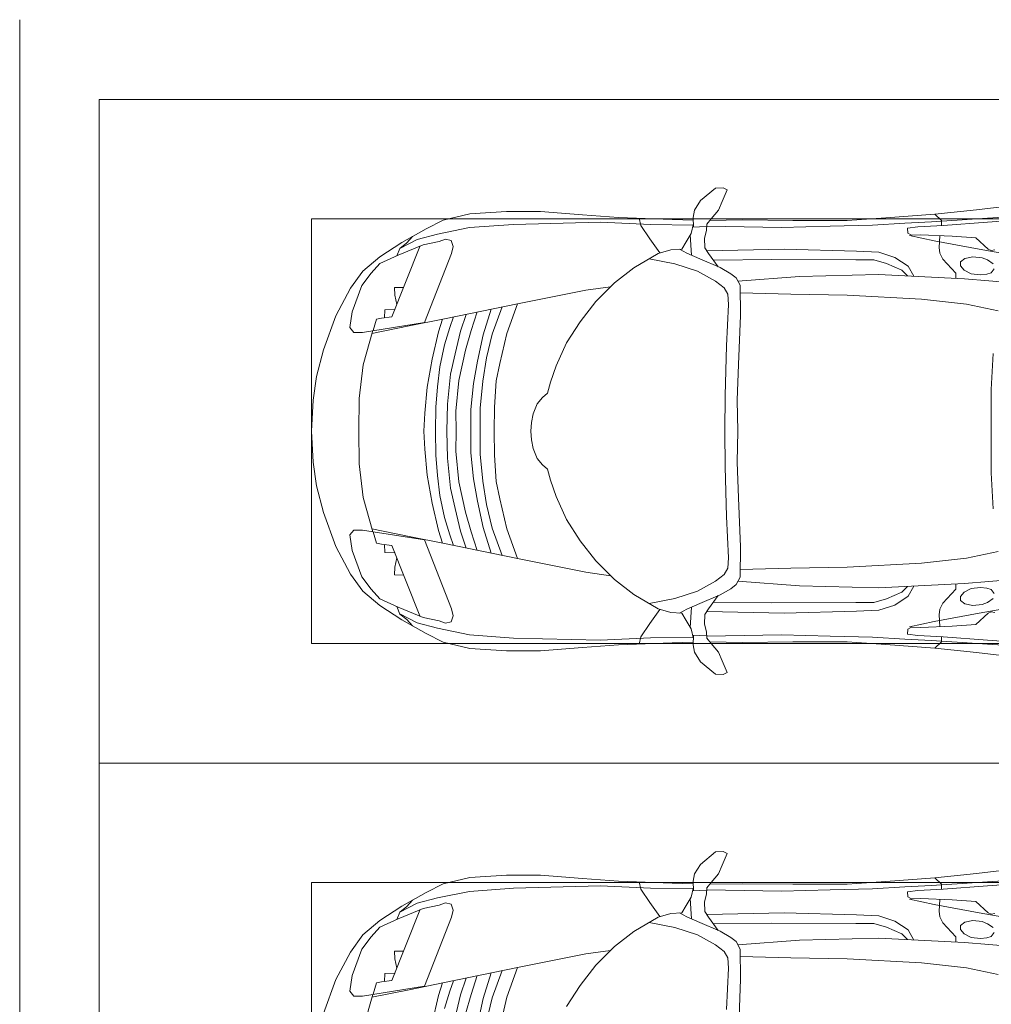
# Model space of a CAD drawing. Header units: millimetres. Extents: x -32229 to 288056, y -13689 to 125138.
# Tile 30 of 92: x -6265 to -2603, y 61341 to 65050. Entities that reach past the tile are written whole.
import ezdxf

# ---------------------------------------------------------------- set-up
doc = ezdxf.new("R2010")
doc.units = ezdxf.units.MM
for name, color, linetype, lineweight in [('A-DETL-GENF', 7, 'Continuous', 18), ('A-FLOR', 7, 'Continuous', 18), ('C-PRKG', 7, 'Continuous', 18)]:
    doc.layers.add(name, color=color, linetype=linetype, lineweight=lineweight)

# ---------------------------------------------------------------- blocks, each defined once
blk = doc.blocks.new('АР_Машиноместо - 4900x2400_М__5300х2500_-2211001--02 ЭО')
at = {"layer": 'A-DETL-GENF', "color": 253, "lineweight": 13, "true_color": 0xaaaaaa}
for p, q in [((1132.7, -806), (1044.2, -818.6)), ((1250, -800), (1132.7, -806)), ((1250, -800), (1367.3, -806)), ((1367.3, -806), (1455.8, -818.6)), ((943.3, -845.1), (815.8, -891)), ((1044.2, -818.6), (943.3, -845.1)), ((1455.8, -818.6), (1556.7, -845.1)), ((1556.7, -845.1), (1684.2, -891)), ((815.8, -891), (711.9, -946.2)), ((1684.2, -891), (1788.1, -946.2)), ((711.9, -946.2), (647.2, -992.8)), ((800.1, -952.6), (700.9, -989.1)), ((859, -944.1), (800.1, -952.6)), ((877.7, -958.9), (859, -944.1)), ((877.7, -991.4), (877.7, -958.9)), ((1622.3, -958.9), (1641, -944.1)), ((1622.3, -991.4), (1622.3, -958.9)), ((1641, -944.1), (1699.9, -952.6)), ((1699.9, -952.6), (1799.1, -989.1)), ((1788.1, -946.2), (1852.8, -992.8)), ((647.2, -992.8), (593.2, -1056.8)), ((700.9, -989.1), (655, -1024.3)), ((841.1, -1225.9), (877.7, -991.4)), ((1000.2, -994.5), (871.4, -1031.3)), ((1127.4, -979.8), (1000.2, -994.5)), ((1250, -977.6), (1127.4, -979.8)), ((1250, -977.6), (1372.6, -979.8)), ((1372.6, -979.8), (1499.8, -994.5)), ((1499.8, -994.5), (1628.6, -1031.3)), ((1658.9, -1225.9), (1622.3, -991.4)), ((1799.1, -989.1), (1845, -1024.3)), ((1852.8, -992.8), (1906.8, -1056.8)), ((654.7, -1024.4), (617.9, -1057.3)), ((882.6, -1027.5), (853.8, -1167.4)), ((1617.4, -1027.5), (1646.2, -1167.4)), ((1845.3, -1024.4), (1882.1, -1057.3)), ((593.2, -1056.8), (539.3, -1140.4)), ((617.9, -1057.3), (586.9, -1126.3)), ((1882.1, -1057.3), (1913.1, -1126.3)), ((1906.8, -1056.8), (1960.7, -1140.4)), ((539.3, -1140.4), (487.4, -1232.1)), ((561.3, -1132.6), (540.4, -1159.6)), ((586.9, -1126.3), (548.2, -1220.1)), ((589, -1121.6), (561.3, -1132.6)), ((1911, -1121.6), (1938.7, -1132.6)), ((1913.1, -1126.3), (1951.8, -1220.1)), ((1938.7, -1132.6), (1959.6, -1159.6)), ((1960.7, -1140.4), (2012.6, -1232.1)), ((540.4, -1159.6), (516.2, -1180.5)), ((853.8, -1167.4), (826.8, -1300.9)), ((1646.2, -1167.4), (1673.2, -1300.9)), ((1959.6, -1159.6), (1983.8, -1180.5)), ((548.2, -1220.1), (535, -1280.6)), ((1250, -1223.7), (1182.5, -1227.5)), ((1250, -1223.7), (1317.5, -1227.5)), ((1951.8, -1220.1), (1965, -1280.6)), ((487.4, -1232.1), (455.7, -1296.1)), ((580.7, -1327.1), (841.1, -1225.9)), ((978.6, -1254.6), (876.3, -1278.7)), ((1084.1, -1236), (978.6, -1254.6)), ((1182.5, -1227.5), (1084.1, -1236)), ((1317.5, -1227.5), (1415.9, -1236)), ((1415.9, -1236), (1521.4, -1254.6)), ((1521.4, -1254.6), (1623.7, -1278.7)), ((1919.3, -1327.1), (1658.9, -1225.9)), ((2012.6, -1232.1), (2044.3, -1296.1)), ((455.7, -1296.1), (430.8, -1396.6)), ((535, -1280.6), (527.2, -1305.2)), ((876.3, -1278.7), (828.3, -1293.7)), ((1007.1, -1283.7), (925.2, -1301.6)), ((1083.6, -1274.6), (1007.1, -1283.7)), ((1159.1, -1267.9), (1083.6, -1274.6)), ((1250, -1266.6), (1159.1, -1267.9)), ((1250, -1266.6), (1340.9, -1267.9)), ((1340.9, -1267.9), (1416.4, -1274.6)), ((1416.4, -1274.6), (1492.9, -1283.7)), ((1492.9, -1283.7), (1574.8, -1301.6)), ((1623.7, -1278.7), (1671.7, -1293.7)), ((1965, -1280.6), (1972.8, -1305.2)), ((2044.3, -1296.1), (2069.2, -1396.6)), ((527.2, -1305.2), (531.8, -1326)), ((531.8, -1326), (554.4, -1333.3)), ((554.4, -1333.3), (580.7, -1327.1)), ((826.8, -1300.9), (770, -1576.5)), ((859.1, -1321.2), (819.9, -1334.4)), ((925.2, -1301.6), (859.1, -1321.2)), ((1035, -1323.2), (958.3, -1341.1)), ((1148.3, -1312.4), (1035, -1323.2)), ((1250, -1309.3), (1148.3, -1312.4)), ((1250, -1309.3), (1351.7, -1312.4)), ((1351.7, -1312.4), (1465, -1323.2)), ((1465, -1323.2), (1541.7, -1341.1)), ((1574.8, -1301.6), (1640.9, -1321.2)), ((1640.9, -1321.2), (1680.1, -1334.4)), ((1673.2, -1300.9), (1730, -1576.5)), ((1945.6, -1333.3), (1919.3, -1327.1)), ((1968.2, -1326), (1945.6, -1333.3)), ((1972.8, -1305.2), (1968.2, -1326)), ((873.8, -1361.2), (809.9, -1383.1)), ((958.3, -1341.1), (873.8, -1361.2)), ((1059, -1354.8), (945.3, -1380.6)), ((1174.5, -1344.2), (1059, -1354.8)), ((1250, -1344.9), (1174.5, -1344.2)), ((1250, -1344.9), (1325.5, -1344.2)), ((1325.5, -1344.2), (1441, -1354.8)), ((1441, -1354.8), (1554.7, -1380.6)), ((1541.7, -1341.1), (1626.2, -1361.2)), ((1626.2, -1361.2), (1690.1, -1383.1)), ((430.8, -1396.6), (422, -1534.1)), ((871.4, -1401.1), (800.5, -1424.6)), ((945.3, -1380.6), (871.4, -1401.1)), ((1168.3, -1399.8), (1070, -1410.4)), ((1250, -1400.1), (1168.3, -1399.8)), ((1250, -1400.1), (1331.7, -1399.8)), ((1331.7, -1399.8), (1430, -1410.4)), ((1554.7, -1380.6), (1628.6, -1401.1)), ((1628.6, -1401.1), (1699.5, -1424.6)), ((2069.2, -1396.6), (2078, -1534.1)), ((986.2, -1425.6), (887, -1446.5)), ((1061.9, -1445.7), (973.4, -1459.7)), ((1070, -1410.4), (986.2, -1425.6)), ((1163.9, -1435.1), (1061.9, -1445.7)), ((1250, -1435.1), (1163.9, -1435.1)), ((1250, -1435.1), (1336.1, -1435.1)), ((1336.1, -1435.1), (1438.1, -1445.7)), ((1430, -1410.4), (1513.8, -1425.6)), ((1438.1, -1445.7), (1526.6, -1459.7)), ((1513.8, -1425.6), (1613, -1446.5)), ((884.3, -1480.8), (782, -1518.1)), ((887, -1446.5), (790.4, -1477.3)), ((973.4, -1459.7), (884.3, -1480.8)), ((1526.6, -1459.7), (1615.7, -1480.8)), ((1613, -1446.5), (1709.6, -1477.3)), ((1615.7, -1480.8), (1718, -1518.1)), ((994.9, -1509.3), (881.7, -1536.4)), ((1060, -1496.1), (994.9, -1509.3)), ((1159.3, -1489.1), (1060, -1496.1)), ((1250, -1488.3), (1159.3, -1489.1)), ((1250, -1488.3), (1340.7, -1489.1)), ((1340.7, -1489.1), (1440, -1496.1)), ((1440, -1496.1), (1505.1, -1509.3)), ((1505.1, -1509.3), (1618.3, -1536.4)), ((422, -1534.1), (422, -1662.9)), ((881.7, -1536.4), (770, -1576.5)), ((1618.3, -1536.4), (1730, -1576.5)), ((2078, -1534.1), (2078, -1662.9)), ((770, -1576.5), (718.3, -1834.2)), ((1730, -1576.5), (1781.7, -1834.2)), ((1217.8, -1629.1), (1184.7, -1635.7)), ((1217.8, -1629.1), (1250, -1626.8)), ((1282.2, -1629.1), (1250, -1626.8)), ((1282.2, -1629.1), (1315.3, -1635.7)), ((422, -1662.9), (434.8, -1820.7)), ((1147.5, -1650.5), (1123.5, -1670.9)), ((1184.7, -1635.7), (1147.5, -1650.5)), ((1315.3, -1635.7), (1352.5, -1650.5)), ((1352.5, -1650.5), (1376.5, -1670.9)), ((2078, -1662.9), (2065.2, -1820.7)), ((1064.9, -1700.5), (1004.2, -1721.4)), ((1107.2, -1689.8), (1064.9, -1700.5)), ((1123.5, -1670.9), (1107.2, -1689.8)), ((1376.5, -1670.9), (1392.8, -1689.8)), ((1392.8, -1689.8), (1435.1, -1700.5)), ((1435.1, -1700.5), (1495.8, -1721.4)), ((1004.2, -1721.4), (917, -1761.1)), ((1495.8, -1721.4), (1583, -1761.1)), ((917, -1761.1), (837.5, -1812.1)), ((1583, -1761.1), (1662.5, -1812.1)), ((837.5, -1812.1), (761.1, -1871.7)), ((1662.5, -1812.1), (1738.9, -1871.7)), ((434.8, -1820.7), (444.9, -1956.8)), ((718.3, -1834.2), (705.7, -1926.7)), ((1781.7, -1834.2), (1794.3, -1926.7)), ((2065.2, -1820.7), (2055.1, -1956.8)), ((761.1, -1871.7), (690.7, -1941.6)), ((1738.9, -1871.7), (1809.3, -1941.6)), ((444.9, -1956.8), (453, -2159.1)), ((690.7, -1941.6), (634.6, -2015)), ((1809.3, -1941.6), (1865.4, -2015)), ((2055.1, -1956.8), (2047, -2159.1)), ((475.1, -2041), (447.5, -2034.4)), ((634.6, -2015), (580.7, -2105.7)), ((1865.4, -2015), (1919.3, -2105.7)), ((2024.9, -2041), (2052.5, -2034.4)), ((525.5, -2074.6), (475.1, -2041)), ((578.8, -2112.6), (525.5, -2074.6)), ((619.7, -2168.6), (600.3, -2072.7)), ((1880.3, -2168.6), (1899.7, -2072.7)), ((1921.2, -2112.6), (1974.5, -2074.6)), ((1974.5, -2074.6), (2024.9, -2041)), ((580.7, -2105.7), (567.1, -2153.8)), ((1919.3, -2105.7), (1932.9, -2153.8)), ((453, -2159.1), (455, -2238.9)), ((567.1, -2153.8), (564.3, -2195.4)), ((579.9, -2213.8), (564.9, -2186.5)), ((647.3, -2254.2), (619.7, -2168.6)), ((1852.7, -2254.2), (1880.3, -2168.6)), ((1920.1, -2213.8), (1935.1, -2186.5)), ((1932.9, -2153.8), (1935.7, -2195.4)), ((2047, -2159.1), (2045, -2238.9)), ((536.7, -2211.8), (505.1, -2230)), ((564.3, -2195.4), (536.7, -2211.8)), ((600.8, -2263), (579.9, -2213.8)), ((1899.2, -2263), (1920.1, -2213.8)), ((1935.7, -2195.4), (1963.3, -2211.8)), ((1963.3, -2211.8), (1994.9, -2230)), ((381.7, -2266.4), (417.4, -2243.4)), ((417.4, -2243.4), (445.1, -2238.7)), ((445.1, -2238.7), (481.8, -2239.5)), ((505.1, -2230), (467.5, -2239.2)), ((482, -2235.6), (479.1, -2288.7)), ((586.6, -2231.3), (510.1, -2227.1)), ((685.1, -2322.3), (647.3, -2254.2)), ((1814.9, -2322.3), (1852.7, -2254.2)), ((1913.4, -2231.3), (1989.9, -2227.1)), ((1994.9, -2230), (2032.5, -2239.2)), ((2018, -2235.6), (2020.9, -2288.7)), ((2054.9, -2238.7), (2018.2, -2239.5)), ((2082.6, -2243.4), (2054.9, -2238.7)), ((2118.3, -2266.4), (2082.6, -2243.4)), ((335.2, -2322.3), (381.7, -2266.4)), ((470, -2290), (449.8, -2306.1)), ((493.6, -2288.6), (470, -2290)), ((523.3, -2281.2), (493.6, -2288.6)), ((559, -2282.6), (523.3, -2281.2)), ((580.6, -2296), (559, -2282.6)), ((630.6, -2332.9), (580.6, -2296)), ((633.8, -2340.5), (600.8, -2263)), ((1866.2, -2340.5), (1899.2, -2263)), ((1869.4, -2332.9), (1919.4, -2296)), ((1919.4, -2296), (1941, -2282.6)), ((1941, -2282.6), (1976.7, -2281.2)), ((1976.7, -2281.2), (2006.4, -2288.6)), ((2006.4, -2288.6), (2030, -2290)), ((2030, -2290), (2050.2, -2306.1)), ((2164.8, -2322.3), (2118.3, -2266.4)), ((333.1, -2350.6), (335.2, -2322.3)), ((417.4, -2333.8), (384.4, -2347.9)), ((449.8, -2306.1), (417.4, -2333.8)), ((454.5, -2423.6), (456, -2301.1)), ((603.5, -2534.3), (606.1, -2314.9)), ((710, -2355.4), (685.1, -2322.3)), ((1790, -2355.4), (1814.9, -2322.3)), ((1896.5, -2534.3), (1893.9, -2314.9)), ((2045.5, -2423.6), (2044, -2301.1)), ((2050.2, -2306.1), (2082.6, -2333.8)), ((2082.6, -2333.8), (2115.6, -2347.9)), ((2166.9, -2350.6), (2164.8, -2322.3)), ((341.2, -2366.2), (333.1, -2350.6)), ((384.4, -2347.9), (341.2, -2366.2)), ((656.7, -2380.3), (633.8, -2340.5)), ((734.3, -2368.8), (710, -2355.4)), ((772.7, -2371.5), (734.3, -2368.8)), ((929.1, -2364.1), (772.7, -2371.5)), ((1115.2, -2358.7), (929.1, -2364.1)), ((1250, -2357.8), (1115.2, -2358.7)), ((1250, -2357.8), (1384.8, -2358.7)), ((1384.8, -2358.7), (1570.9, -2364.1)), ((1570.9, -2364.1), (1727.3, -2371.5)), ((1727.3, -2371.5), (1765.7, -2368.8)), ((1765.7, -2368.8), (1790, -2355.4)), ((1843.3, -2380.3), (1866.2, -2340.5)), ((2115.6, -2347.9), (2158.8, -2366.2)), ((2158.8, -2366.2), (2166.9, -2350.6)), ((672.8, -2399.7), (656.7, -2380.3)), ((684.8, -2406.5), (667.8, -2638.3)), ((700.6, -2415.4), (672.8, -2399.7)), ((999.2, -2409.3), (813.8, -2416.7)), ((1132.7, -2404.6), (999.2, -2409.3)), ((1250, -2406.6), (1132.7, -2404.6)), ((1250, -2406.6), (1367.3, -2404.6)), ((1367.3, -2404.6), (1500.8, -2409.3)), ((1500.8, -2409.3), (1686.2, -2416.7)), ((1799.4, -2415.4), (1827.2, -2399.7)), ((1815.2, -2406.5), (1832.2, -2638.3)), ((1827.2, -2399.7), (1843.3, -2380.3)), ((456.8, -2613.6), (454.5, -2423.6)), ((813.8, -2416.7), (700.6, -2415.4)), ((1686.2, -2416.7), (1799.4, -2415.4)), ((2043.2, -2613.6), (2045.5, -2423.6)), ((604.4, -2850.8), (603.5, -2534.3)), ((1895.6, -2850.8), (1896.5, -2534.3)), ((456.1, -2818.3), (456.8, -2613.6)), ((2043.9, -2818.3), (2043.2, -2613.6)), ((667.8, -2638.3), (659.3, -2936)), ((1832.2, -2638.3), (1840.7, -2936)), ((446, -2964.8), (456.1, -2818.3)), ((2054, -2964.8), (2043.9, -2818.3)), ((604.4, -2919.4), (604.4, -2850.8)), ((1895.6, -2919.4), (1895.6, -2850.8)), ((618.7, -2966.7), (604.4, -2919.4)), ((1881.3, -2966.7), (1895.6, -2919.4)), ((432.8, -3149.3), (446, -2964.8)), ((643.6, -3024.6), (618.7, -2966.7)), ((659.3, -2936), (676.4, -3260.1)), ((1840.7, -2936), (1823.6, -3260.1)), ((1856.4, -3024.6), (1881.3, -2966.7)), ((2067.2, -3149.3), (2054, -2964.8)), ((665.1, -3046.1), (643.6, -3024.6)), ((1834.9, -3046.1), (1856.4, -3024.6)), ((485.6, -3046.1), (480.8, -3085)), ((504.5, -3046.6), (485.6, -3046.1)), ((512.2, -3061.4), (504.5, -3046.6)), ((510.9, -3094.6), (512.2, -3061.4)), ((1987.8, -3061.4), (1995.5, -3046.6)), ((1989.1, -3094.6), (1987.8, -3061.4)), ((1995.5, -3046.6), (2014.4, -3046.1)), ((2014.4, -3046.1), (2019.2, -3085)), ((480.8, -3085), (474.8, -3179.9)), ((515.3, -3213.7), (510.9, -3094.6)), ((1984.7, -3213.7), (1989.1, -3094.6)), ((2019.2, -3085), (2025.2, -3179.9)), ((415.7, -3305.9), (432.8, -3149.3)), ((456.9, -3174.2), (432.9, -3148.3)), ((2043.1, -3174.2), (2067.1, -3148.3)), ((2084.3, -3305.9), (2067.1, -3148.3)), ((475.2, -3173.5), (456.9, -3174.2)), ((474.8, -3179.9), (462.2, -3347.3)), ((558.4, -3165.4), (513.6, -3168)), ((579.5, -3167.7), (558.4, -3165.4)), ((601.7, -3179.4), (579.5, -3167.7)), ((654.5, -3228.1), (601.7, -3179.4)), ((1845.5, -3228.1), (1898.3, -3179.4)), ((1898.3, -3179.4), (1920.5, -3167.7)), ((1920.5, -3167.7), (1941.6, -3165.4)), ((1941.6, -3165.4), (1986.4, -3168)), ((2024.8, -3173.5), (2043.1, -3174.2)), ((2025.2, -3179.9), (2037.8, -3347.3)), ((522.2, -3303.2), (515.3, -3213.7)), ((1977.8, -3303.2), (1984.7, -3213.7)), ((599.8, -3262.3), (593.6, -3292.5)), ((612.1, -3245.7), (599.8, -3262.3)), ((626.8, -3246.1), (612.1, -3245.7)), ((643.2, -3259.9), (626.8, -3246.1)), ((657.2, -3286.3), (643.2, -3259.9)), ((674.6, -3227.6), (654.5, -3228.1)), ((676.4, -3260.1), (695.7, -3502.8)), ((1823.6, -3260.1), (1804.3, -3502.8)), ((1825.4, -3227.6), (1845.5, -3228.1)), ((1842.8, -3286.3), (1856.8, -3259.9)), ((1856.8, -3259.9), (1873.2, -3246.1)), ((1873.2, -3246.1), (1887.9, -3245.7)), ((1887.9, -3245.7), (1900.2, -3262.3)), ((1900.2, -3262.3), (1906.4, -3292.5)), ((593.6, -3292.5), (597.1, -3327.4)), ((661.1, -3321.2), (657.2, -3286.3)), ((1838.9, -3321.2), (1842.8, -3286.3)), ((1906.4, -3292.5), (1902.9, -3327.4)), ((397.1, -3474.2), (415.7, -3305.9)), ((564.6, -3349.7), (522.2, -3303.2)), ((597.1, -3327.4), (605.2, -3346.8)), ((658.7, -3344.5), (661.1, -3321.2)), ((1841.3, -3344.5), (1838.9, -3321.2)), ((1902.9, -3327.4), (1894.8, -3346.8)), ((1935.4, -3349.7), (1977.8, -3303.2)), ((2102.9, -3474.2), (2084.3, -3305.9)), ((462.2, -3347.3), (456.6, -3434.5)), ((569.7, -3360.7), (564.6, -3349.7)), ((566.8, -3375.1), (569.7, -3360.7)), ((605.2, -3346.8), (620, -3369.3)), ((638.7, -3372.5), (654.1, -3360.7)), ((654.1, -3360.7), (658.7, -3344.5)), ((1845.9, -3360.7), (1841.3, -3344.5)), ((1861.3, -3372.5), (1845.9, -3360.7)), ((1894.8, -3346.8), (1880, -3369.3)), ((1930.3, -3360.7), (1935.4, -3349.7)), ((1933.2, -3375.1), (1930.3, -3360.7)), ((2037.8, -3347.3), (2043.4, -3434.5))]:
    blk.add_line(p, q, dxfattribs=at)
at = {"layer": 'A-DETL-GENF', "color": 254, "lineweight": 13, "true_color": 0xd4d4d4}
for p, q in [((871.3, -1031.9), (827.7, -1045)), ((1628.7, -1031.9), (1672.3, -1045)), ((823.3, -1074.4), (792.9, -1076.2)), ((824.1, -1063.7), (818.8, -1102.9)), ((827.7, -1045), (824.1, -1063.7)), ((1672.3, -1045), (1675.9, -1063.7)), ((1675.9, -1063.7), (1681.2, -1102.9)), ((1676.7, -1074.4), (1707.1, -1076.2)), ((818.8, -1102.9), (554, -1208.1)), ((792.9, -1076.2), (791.2, -1114.5)), ((1681.2, -1102.9), (1946, -1208.1)), ((1707.1, -1076.2), (1708.8, -1114.5)), ((561.7, -1132.1), (527.9, -1198.6)), ((709.1, -1112.7), (708.2, -1146.9)), ((737.7, -1113.6), (709.1, -1112.7)), ((772.6, -1121.3), (737.7, -1113.6)), ((1727.4, -1121.3), (1762.3, -1113.6)), ((1762.3, -1113.6), (1790.9, -1112.7)), ((1790.9, -1112.7), (1791.8, -1146.9)), ((1938.3, -1132.1), (1972.1, -1198.6)), ((527.9, -1198.6), (507.4, -1274.3)), ((1972.1, -1198.6), (1992.6, -1274.3)), ((507.4, -1274.3), (483.4, -1395.6)), ((1992.6, -1274.3), (2016.6, -1395.6)), ((483.4, -1395.6), (470.9, -1561.4)), ((2016.6, -1395.6), (2029.1, -1561.4)), ((470.9, -1561.4), (462.8, -1889.5)), ((2029.1, -1561.4), (2037.2, -1889.5)), ((462.8, -1889.5), (471.8, -2077.7)), ((2037.2, -1889.5), (2028.2, -2077.7)), ((471.8, -2077.7), (474.5, -2239.3)), ((2028.2, -2077.7), (2025.5, -2239.3)), ((483.3, -2571.4), (478, -2290)), ((570.6, -2291.4), (564.4, -2580.5)), ((1929.4, -2291.4), (1935.6, -2580.5)), ((2016.7, -2571.4), (2022, -2290)), ((728.4, -2415.7), (733.8, -2606.7)), ((1771.6, -2415.7), (1766.2, -2606.7)), ((477.8, -2754.7), (483.3, -2571.4)), ((564.4, -2580.5), (571.6, -2853.3)), ((1935.6, -2580.5), (1928.4, -2853.3)), ((2022.2, -2754.7), (2016.7, -2571.4)), ((733.8, -2606.7), (737.8, -2818.3)), ((1766.2, -2606.7), (1762.2, -2818.3)), ((473.9, -2913.7), (477.8, -2754.7)), ((2026.1, -2913.7), (2022.2, -2754.7)), ((737.8, -2818.3), (752.8, -3099)), ((1762.2, -2818.3), (1747.2, -3099)), ((571.6, -2853.3), (575.7, -2937.4)), ((1928.4, -2853.3), (1924.3, -2937.4)), ((466.3, -3036.3), (473.9, -2913.7)), ((2033.7, -3036.3), (2026.1, -2913.7)), ((575.7, -2937.4), (595.2, -2997.9)), ((1924.3, -2937.4), (1904.8, -2997.9)), ((595.2, -2997.9), (629, -3048.1)), ((1904.8, -2997.9), (1871, -3048.1)), ((462, -3136.6), (466.3, -3036.3)), ((2038, -3136.6), (2033.7, -3036.3)), ((512.5, -3053.2), (532.7, -3145.9)), ((629, -3048.1), (666.7, -3069.7)), ((1871, -3048.1), (1833.3, -3069.7)), ((1987.5, -3053.2), (1967.3, -3145.9)), ((752.8, -3099), (771.7, -3268.5)), ((1747.2, -3099), (1728.3, -3268.5)), ((439.5, -3468.5), (462, -3136.6)), ((532.7, -3145.9), (564, -3316.2)), ((1967.3, -3145.9), (1936, -3316.2)), ((2060.5, -3468.5), (2038, -3136.6)), ((771.7, -3268.5), (797.1, -3388.2)), ((1728.3, -3268.5), (1702.9, -3388.2)), ((564, -3316.2), (602.3, -3530.2)), ((1936, -3316.2), (1897.7, -3530.2)), ((1093.5, -3360.7), (957.1, -3368.9)), ((1250, -3360.7), (1093.5, -3360.7)), ((1250, -3360.7), (1406.5, -3360.7)), ((1406.5, -3360.7), (1542.9, -3368.9))]:
    blk.add_line(p, q, dxfattribs=at)
at = {"layer": 'C-PRKG', "color": 253, "lineweight": 13, "true_color": 0xaaaaaa}
for p, q in [((2500, 0), (0, 0)), ((0, 0), (0, -5300)), ((2500, 0), (2500, -5300)), ((450, -800), (450, -4500)), ((450, -800), (2050, -800)), ((2050, -800), (2050, -4500))]:
    blk.add_line(p, q, dxfattribs=at)
blk = doc.blocks.new('АР_Машиноместо - 4900x2400_М__5300х2500_-V41--02 ЭО')
at = {"layer": 'A-DETL-GENF', "color": 254, "lineweight": 13, "true_color": 0xd4d4d4}
for p, q in [((564, 3316.2), (602.3, 3530.2)), ((439.5, 3468.5), (462, 3136.6)), ((771.7, 3268.5), (797.1, 3388.2)), ((532.7, 3145.9), (564, 3316.2)), ((752.8, 3099), (771.7, 3268.5)), ((462, 3136.6), (466.3, 3036.3)), ((512.5, 3053.2), (532.7, 3145.9)), ((737.8, 2818.3), (752.8, 3099)), ((595.2, 2997.9), (629, 3048.1)), ((629, 3048.1), (666.7, 3069.7)), ((466.3, 3036.3), (473.9, 2913.7)), ((575.7, 2937.4), (595.2, 2997.9)), ((571.6, 2853.3), (575.7, 2937.4)), ((473.9, 2913.7), (477.8, 2754.7)), ((564.4, 2580.5), (571.6, 2853.3)), ((733.8, 2606.7), (737.8, 2818.3)), ((477.8, 2754.7), (483.3, 2571.4)), ((728.4, 2415.7), (733.8, 2606.7)), ((483.3, 2571.4), (478, 2290)), ((570.6, 2291.4), (564.4, 2580.5)), ((471.8, 2077.7), (474.5, 2239.3)), ((462.8, 1889.5), (471.8, 2077.7)), ((470.9, 1561.4), (462.8, 1889.5)), ((483.4, 1395.6), (470.9, 1561.4)), ((507.4, 1274.3), (483.4, 1395.6)), ((527.9, 1198.6), (507.4, 1274.3)), ((561.7, 1132.1), (527.9, 1198.6)), ((818.8, 1102.9), (554, 1208.1)), ((709.1, 1112.7), (708.2, 1146.9)), ((737.7, 1113.6), (709.1, 1112.7)), ((772.6, 1121.3), (737.7, 1113.6)), ((792.9, 1076.2), (791.2, 1114.5)), ((823.3, 1074.4), (792.9, 1076.2)), ((824.1, 1063.7), (818.8, 1102.9)), ((827.7, 1045), (824.1, 1063.7)), ((871.3, 1031.9), (827.7, 1045))]:
    blk.add_line(p, q, dxfattribs=at)
at = {"layer": 'A-DETL-GENF', "color": 253, "lineweight": 13, "true_color": 0xaaaaaa}
for p, q in [((676.4, 3260.1), (695.7, 3502.8)), ((397.1, 3474.2), (415.7, 3305.9)), ((462.2, 3347.3), (456.6, 3434.5)), ((474.8, 3179.9), (462.2, 3347.3)), ((564.6, 3349.7), (522.2, 3303.2)), ((569.7, 3360.7), (564.6, 3349.7)), ((566.8, 3375.1), (569.7, 3360.7)), ((597.1, 3327.4), (605.2, 3346.8)), ((605.2, 3346.8), (620, 3369.3)), ((638.7, 3372.5), (654.1, 3360.7)), ((654.1, 3360.7), (658.7, 3344.5)), ((658.7, 3344.5), (661.1, 3321.2)), ((415.7, 3305.9), (432.8, 3149.3)), ((522.2, 3303.2), (515.3, 3213.7)), ((593.6, 3292.5), (597.1, 3327.4)), ((661.1, 3321.2), (657.2, 3286.3)), ((599.8, 3262.3), (593.6, 3292.5)), ((657.2, 3286.3), (643.2, 3259.9)), ((612.1, 3245.7), (599.8, 3262.3)), ((654.5, 3228.1), (601.7, 3179.4)), ((626.8, 3246.1), (612.1, 3245.7)), ((643.2, 3259.9), (626.8, 3246.1)), ((674.6, 3227.6), (654.5, 3228.1)), ((659.3, 2936), (676.4, 3260.1)), ((515.3, 3213.7), (510.9, 3094.6)), ((456.9, 3174.2), (432.9, 3148.3)), ((475.2, 3173.5), (456.9, 3174.2)), ((480.8, 3085), (474.8, 3179.9)), ((558.4, 3165.4), (513.6, 3168)), ((579.5, 3167.7), (558.4, 3165.4)), ((601.7, 3179.4), (579.5, 3167.7)), ((432.8, 3149.3), (446, 2964.8)), ((485.6, 3046.1), (480.8, 3085)), ((510.9, 3094.6), (512.2, 3061.4)), ((504.5, 3046.6), (485.6, 3046.1)), ((512.2, 3061.4), (504.5, 3046.6)), ((665.1, 3046.1), (643.6, 3024.6)), ((643.6, 3024.6), (618.7, 2966.7)), ((446, 2964.8), (456.1, 2818.3)), ((618.7, 2966.7), (604.4, 2919.4)), ((667.8, 2638.3), (659.3, 2936)), ((604.4, 2919.4), (604.4, 2850.8)), ((604.4, 2850.8), (603.5, 2534.3)), ((456.1, 2818.3), (456.8, 2613.6)), ((684.8, 2406.5), (667.8, 2638.3)), ((456.8, 2613.6), (454.5, 2423.6)), ((603.5, 2534.3), (606.1, 2314.9)), ((454.5, 2423.6), (456, 2301.1)), ((700.6, 2415.4), (672.8, 2399.7)), ((813.8, 2416.7), (700.6, 2415.4)), ((999.2, 2409.3), (813.8, 2416.7)), ((656.7, 2380.3), (633.8, 2340.5)), ((672.8, 2399.7), (656.7, 2380.3)), ((341.2, 2366.2), (333.1, 2350.6)), ((333.1, 2350.6), (335.2, 2322.3)), ((384.4, 2347.9), (341.2, 2366.2)), ((417.4, 2333.8), (384.4, 2347.9)), ((633.8, 2340.5), (600.8, 2263)), ((710, 2355.4), (685.1, 2322.3)), ((734.3, 2368.8), (710, 2355.4)), ((772.7, 2371.5), (734.3, 2368.8)), ((929.1, 2364.1), (772.7, 2371.5)), ((335.2, 2322.3), (381.7, 2266.4)), ((449.8, 2306.1), (417.4, 2333.8)), ((470, 2290), (449.8, 2306.1)), ((630.6, 2332.9), (580.6, 2296)), ((685.1, 2322.3), (647.3, 2254.2)), ((381.7, 2266.4), (417.4, 2243.4)), ((493.6, 2288.6), (470, 2290)), ((482, 2235.6), (479.1, 2288.7)), ((523.3, 2281.2), (493.6, 2288.6)), ((559, 2282.6), (523.3, 2281.2)), ((580.6, 2296), (559, 2282.6)), ((600.8, 2263), (579.9, 2213.8)), ((417.4, 2243.4), (445.1, 2238.7)), ((445.1, 2238.7), (481.8, 2239.5)), ((453, 2159.1), (455, 2238.9)), ((505.1, 2230), (467.5, 2239.2)), ((536.7, 2211.8), (505.1, 2230)), ((586.6, 2231.3), (510.1, 2227.1)), ((647.3, 2254.2), (619.7, 2168.6)), ((564.3, 2195.4), (536.7, 2211.8)), ((567.1, 2153.8), (564.3, 2195.4)), ((579.9, 2213.8), (564.9, 2186.5)), ((444.9, 1956.8), (453, 2159.1)), ((580.7, 2105.7), (567.1, 2153.8)), ((619.7, 2168.6), (600.3, 2072.7)), ((578.8, 2112.6), (525.5, 2074.6)), ((634.6, 2015), (580.7, 2105.7)), ((475.1, 2041), (447.5, 2034.4)), ((525.5, 2074.6), (475.1, 2041)), ((690.7, 1941.6), (634.6, 2015)), ((434.8, 1820.7), (444.9, 1956.8)), ((761.1, 1871.7), (690.7, 1941.6)), ((718.3, 1834.2), (705.7, 1926.7)), ((837.5, 1812.1), (761.1, 1871.7)), ((422, 1662.9), (434.8, 1820.7)), ((770, 1576.5), (718.3, 1834.2)), ((917, 1761.1), (837.5, 1812.1)), ((422, 1534.1), (422, 1662.9)), ((826.8, 1300.9), (770, 1576.5)), ((881.7, 1536.4), (770, 1576.5)), ((430.8, 1396.6), (422, 1534.1)), ((994.9, 1509.3), (881.7, 1536.4)), ((884.3, 1480.8), (782, 1518.1)), ((887, 1446.5), (790.4, 1477.3)), ((973.4, 1459.7), (884.3, 1480.8)), ((986.2, 1425.6), (887, 1446.5)), ((871.4, 1401.1), (800.5, 1424.6)), ((455.7, 1296.1), (430.8, 1396.6)), ((873.8, 1361.2), (809.9, 1383.1)), ((945.3, 1380.6), (871.4, 1401.1)), ((958.3, 1341.1), (873.8, 1361.2)), ((527.2, 1305.2), (531.8, 1326)), ((535, 1280.6), (527.2, 1305.2)), ((531.8, 1326), (554.4, 1333.3)), ((554.4, 1333.3), (580.7, 1327.1)), ((580.7, 1327.1), (841.1, 1225.9)), ((859.1, 1321.2), (819.9, 1334.4)), ((853.8, 1167.4), (826.8, 1300.9)), ((925.2, 1301.6), (859.1, 1321.2)), ((487.4, 1232.1), (455.7, 1296.1)), ((548.2, 1220.1), (535, 1280.6)), ((876.3, 1278.7), (828.3, 1293.7)), ((978.6, 1254.6), (876.3, 1278.7)), ((539.3, 1140.4), (487.4, 1232.1)), ((841.1, 1225.9), (877.7, 991.4)), ((586.9, 1126.3), (548.2, 1220.1)), ((540.4, 1159.6), (516.2, 1180.5)), ((561.3, 1132.6), (540.4, 1159.6)), ((882.6, 1027.5), (853.8, 1167.4)), ((593.2, 1056.8), (539.3, 1140.4)), ((589, 1121.6), (561.3, 1132.6)), ((617.9, 1057.3), (586.9, 1126.3)), ((647.2, 992.8), (593.2, 1056.8)), ((654.7, 1024.4), (617.9, 1057.3)), ((700.9, 989.1), (655, 1024.3)), ((1000.2, 994.5), (871.4, 1031.3)), ((711.9, 946.2), (647.2, 992.8)), ((800.1, 952.6), (700.9, 989.1)), ((877.7, 991.4), (877.7, 958.9)), ((815.8, 891), (711.9, 946.2)), ((859, 944.1), (800.1, 952.6)), ((877.7, 958.9), (859, 944.1)), ((943.3, 845.1), (815.8, 891))]:
    blk.add_line(p, q, dxfattribs=at)
at = {"layer": 'C-PRKG', "color": 253, "lineweight": 13, "true_color": 0xaaaaaa}
for p, q in [((0, 0), (0, 5300)), ((450, 800), (450, 4500)), ((450, 800), (2050, 800)), ((2500, 0), (0, 0))]:
    blk.add_line(p, q, dxfattribs=at)
blk = doc.blocks.new('Наметкина 10_РД_АР_П_rvt-1--02 ЭО')
at = {"layer": 'A-FLOR', "color": 253, "lineweight": 13, "true_color": 0xaaaaaa}
blk.add_line((-6264.7, 65050), (-6264.7, 59250), dxfattribs=at)
blk.add_line((-6264.7, 65050), (-6264.7, 59250), dxfattribs=at)
at = {"layer": 'C-PRKG', "color": 253, "lineweight": 13, "true_color": 0xaaaaaa}
for name, rotation in [('АР_Машиноместо - 4900x2400_М__5300х2500_-2211001--02 ЭО', 90.00000000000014), ('АР_Машиноместо - 4900x2400_М__5300х2500_-V41--02 ЭО', 269.999999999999)]:
    blk.add_blockref(name, (-5964.7, 62250), dxfattribs=dict(at, rotation=rotation))

msp = doc.modelspace()

# ---------------------------------------------------------------- block references
at = {"lineweight": 5}
msp.add_blockref('Наметкина 10_РД_АР_П_rvt-1--02 ЭО', (0, 0), dxfattribs=at)

doc.saveas('drawing.dxf')
